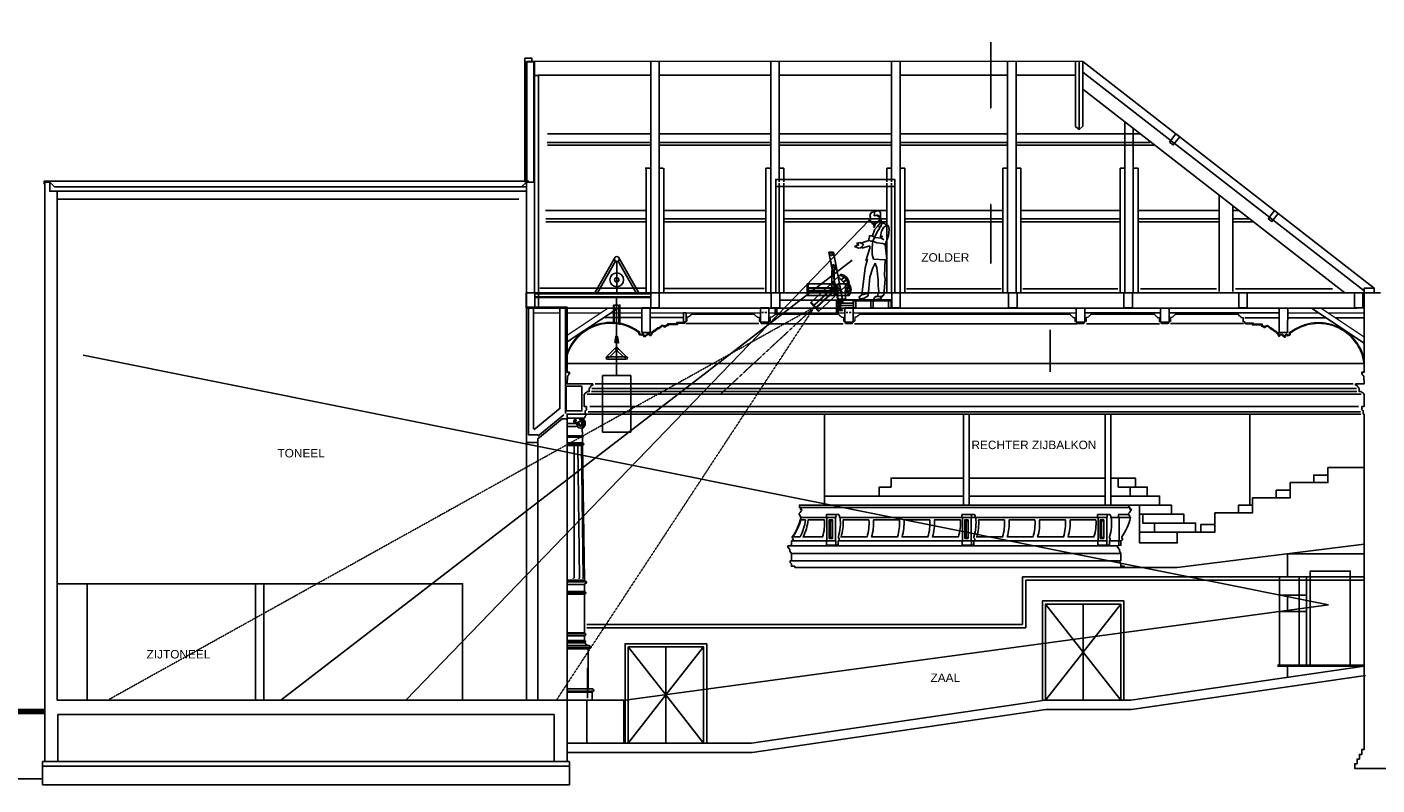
# Model space of a CAD drawing. Extents: x 0 to 286551, y -50 to 581131.
# Tile 5 of 207: x 97807 to 126488, y 501463 to 517560. Entities that reach past the tile are written whole.
import ezdxf

# ---------------------------------------------------------------- set-up
doc = ezdxf.new("R2010")
doc.units = 0
doc.header["$MEASUREMENT"] = 0
doc.linetypes.add('HIDDEN', pattern=[9.525, 6.35, -3.175])
for name, color, linetype in [('0.09', 7, 'CONTINUOUS'), ('0.13', 5, 'CONTINUOUS'), ('0.18', 1, 'CONTINUOUS'), ('0.25', 2, 'CONTINUOUS'), ('A--A21--_F123-', 9, 'CONTINUOUS'), ('A--A28--_F-2--', 7, 'CONTINUOUS'), ('A--L28--_F-2--', 7, 'CONTINUOUS'), ('A--L31--_F-2--', 7, 'CONTINUOUS'), ('A--L93--_F123-', 7, 'CONTINUOUS'), ('LAMP', 9, 'CONTINUOUS'), ('PBRI bruggen', 1, 'CONTINUOUS'), ('plafondconstructies', 5, 'CONTINUOUS'), ('proceniumtrek', 7, 'CONTINUOUS'), ('regiecabine', 5, 'CONTINUOUS'), ('spot horizontaal', 254, 'CONTINUOUS'), ('TBRUG', 7, 'CONTINUOUS'), ('X--LR---_CP', 7, 'CONTINUOUS'), ('zaalbrug bouwkundig', 2, 'CONTINUOUS'), ('ZICHTLIJN', 9, 'HIDDEN'), ('zichtlijnen', 9, 'CONTINUOUS')]:
    doc.layers.add(name, color=color, linetype=linetype)
doc.layers.add('HULPLIJNEN', color=252, linetype='CONTINUOUS', plot=False)

# ---------------------------------------------------------------- blocks, each defined once
blk = doc.blocks.new('profiel-spot ophanging')
at = {"layer": 'LAMP'}
for p, q in [((-53, 9), (12, 34)), ((-18, -85), (-53, 9)), ((-27, -14), (-70, -30)), ((-70, -30), (-54, -84)), ((-20, -454), (-20, -96)), ((35, -85), (-18, -85)), ((-15, -91), (25, -91)), ((8, -100), (-11, -100)), ((-1, -109), (-1, -91)), ((30, -454), (30, -96))]:
    blk.add_line(p, q, dxfattribs=at)
at = {"layer": 'LAMP', "color": 9}
for p, q in [((12, 34), (33, -1)), ((33, -1), (13, -23))]:
    blk.add_line(p, q, dxfattribs=at)
at = {"layer": 'LAMP'}
blk.add_circle((5, -489), 42.9, dxfattribs=at)
for centre, start, end in [((-15, -96), 90, 180), ((25, -96), 0, 90)]:
    blk.add_arc(centre, 5, start, end, dxfattribs=at)
at = {"layer": 'TBRUG', "color": 9}
blk.add_circle((8, -100), 24, dxfattribs=at)
blk = doc.blocks.new('profiel-spot spot')
at = {"layer": 'LAMP'}
for p, q in [((-361, 59), (-156, -61)), ((-170, 236), (-336, -48)), ((-325, 136), (-253, 94)), ((-319, 150), (-245, 107)), ((-294, 193), (-220, 150)), ((-284, 205), (-213, 163)), ((-234, 274), (-30, 155)), ((-30, 155), (-197, -130)), ((-5, 117), (-112, -64)), ((-89, 74), (-109, 78)), ((-46, 68), (-96, -17)), ((-46, 68), (-96, -17)), ((39, 114), (-87, -102)), ((-29, 57), (-78, -27)), ((-40, 137), (29, 97)), ((-11, 28), (466, -252)), ((-4, 41), (473, -239)), ((39, 114), (534, -175)), ((-336, -48), (-197, -130)), ((-146, -44), (-77, -84)), ((-78, -27), (-96, -17)), ((-87, -102), (407, -391)), ((-44, -28), (433, -308)), ((-37, -15), (441, -295)), ((516, -165), (390, -381)), ((525, -170), (399, -386)), ((534, -175), (407, -391))]:
    blk.add_line(p, q, dxfattribs=at)
blk.add_circle((0, 0), 42.9, dxfattribs=at)
for centre, radius, start, end in [((-157, 84), 205, 112.1195, 187.1705), ((-157, 84), 175, 104.1324, 195.1576), ((-68, -42), 70.7, 359.4526, 64.4447), ((70, 39), 73.9, 176.8703, 240.744)]:
    blk.add_arc(centre, radius, start, end, dxfattribs=at)

msp = doc.modelspace()

# ---------------------------------------------------------------- hatches: boundary and pattern name
at = {"layer": 'A--A21--_F123-', "linetype": 'Continuous'}
h = msp.add_hatch(dxfattribs=at)
h.set_pattern_fill('ALFABKST', color=256, scale=212, style=0)
h.set_pattern_definition([(45, (0, 106), (-212.00007, 212.00007), []), (45, (42.4, 106), (-212.00007, 212.00007), [])])
h.paths.add_polyline_path([(118601, 517510), (118551, 517460), (118531, 517460), (118531, 517510), (118531, 517560), (118651, 517560)])
at = {"layer": 'A--A28--_F-2--', "linetype": 'Continuous'}
msp.add_hatch(color=3, dxfattribs=at).paths.add_polyline_path([(115130, 511542), (115055, 511542), (115055, 511742), (115130, 511742), (115130, 511730), (115064, 511730), (115064, 511554), (115130, 511554)])

# ---------------------------------------------------------------- linework, layer by layer
at = {"layer": '0.09'}
for p, q in [((109620, 508732), (109609, 508732)), ((109609, 508673), (109609, 508673)), ((109609, 508673), (109619, 508673)), ((109619, 508673), (109619, 508685)), ((109619, 508685), (109628, 508685)), ((109620, 508718), (109620, 508732)), ((109628, 508718), (109620, 508718)), ((109628, 508713), (109628, 508718)), ((109628, 508685), (109628, 508693)), ((109615, 505859), (109615, 505859)), ((109615, 505859), (109621, 505849)), ((109621, 505849), (109625, 505859)), ((109650, 505809), (109650, 505809)), ((109650, 505809), (109654, 505809)), ((109650, 505572), (109650, 505722)), ((109650, 505722), (109650, 505722)), ((109650, 505722), (109654, 505722)), ((109654, 505809), (109654, 505809)), ((109654, 505809), (109654, 505809)), ((109654, 505809), (109654, 505809)), ((109654, 505722), (109654, 505722)), ((109654, 505722), (109654, 505722)), ((109654, 505722), (109654, 505722)), ((109662, 505572), (109650, 505572)), ((109650, 505513), (109650, 505513)), ((109650, 505513), (109661, 505513)), ((109650, 505513), (109650, 504692)), ((109661, 505513), (109661, 505525)), ((109661, 505525), (109670, 505525)), ((109662, 505559), (109662, 505572)), ((109670, 505559), (109662, 505559)), ((109670, 505553), (109670, 505559)), ((109670, 505525), (109670, 505534)), ((109650, 504692), (109661, 504692)), ((109662, 504633), (109650, 504633)), ((109650, 504633), (109650, 504533)), ((109650, 504533), (109662, 504533)), ((109661, 504692), (109661, 504680)), ((109661, 504680), (109670, 504680)), ((109670, 504647), (109662, 504647)), ((109662, 504647), (109662, 504633)), ((109662, 504533), (109662, 504519)), ((109670, 504680), (109670, 504671)), ((109670, 504652), (109670, 504647)), ((109662, 504483), (109654, 504483)), ((109662, 504492), (109662, 504483))]:
    msp.add_line(p, q, dxfattribs=at)
for points in [[(108381, 516901), (108531, 516901), (108531, 516832)], [(108381, 514263), (108381, 516897)], [(98169, 514223), (98169, 514283), (108465, 514283)], [(117930, 509339), (126145, 509339)], [(114848, 507091), (114876, 507056)], [(114920, 507091), (114876, 507056)], [(117729, 507091), (117757, 507056)], [(117801, 507091), (117757, 507056)], [(117950, 507143), (117875, 507143)], [(120609, 507091), (120638, 507056)], [(120682, 507091), (120638, 507056)], [(114876, 507056), (114876, 506895)], [(114876, 506734), (114876, 506895)], [(117757, 507056), (117757, 506895)], [(117757, 506734), (117757, 506895)], [(120638, 507056), (120638, 506895)], [(120638, 506734), (120638, 506895)], [(114848, 506699), (114876, 506734)], [(114920, 506699), (114876, 506734)], [(117729, 506699), (117757, 506734)], [(117801, 506699), (117757, 506734)], [(117870, 506647), (117922, 506647)], [(120609, 506699), (120638, 506734)], [(120682, 506699), (120638, 506734)], [(121002, 506647), (121049, 506647)]]:
    msp.add_lwpolyline(points, dxfattribs=at)
for points in [[(114848, 506699), (114848, 507091), (114920, 507091), (114920, 506699)], [(117729, 506699), (117729, 507091), (117801, 507091), (117801, 506699)], [(120609, 506699), (120609, 507091), (120682, 507091), (120682, 506699)]]:
    msp.add_lwpolyline(points, close=True, dxfattribs=at)
for points in [[(114989, 506553), (115041, 506553), (115041, 506647), (115061, 506671), (115061, 506688), (115044, 506714), (115044, 506731, 0.102808), (115081, 507143), (115069, 507143), (115069, 507174), (115054, 507206), (114994, 507206)], [(117870, 506553), (117922, 506553), (117922, 506647), (117942, 506671), (117942, 506688), (117925, 506714), (117925, 506731, 0.102808), (117962, 507143), (117950, 507143), (117950, 507174), (117935, 507206), (117875, 507206)], [(120750, 506553), (120802, 506553), (120802, 506647), (120822, 506671), (120822, 506688), (120806, 506714), (120806, 506731, 0.102808), (120842, 507143), (120831, 507143), (120831, 507174), (120815, 507206), (120755, 507206)]]:
    msp.add_lwpolyline(points, format="xyb", dxfattribs=at)
for centre, radius, start, end in [((109628, 508703), 9.55, 270, 90), ((109680, 505814), 26.3, 191.7323, 254.3401), ((109680, 505716), 26.3, 105.6599, 168.2677), ((109659, 505751), 40.6, 28.3105, 70.7626), ((109659, 505780), 40.6, 289.2374, 331.6895), ((109684, 505765), 12.2, 337.3969, 90.1258), ((109684, 505765), 12.2, 269.8742, 22.6031), ((109670, 505543), 9.55, 270, 90), ((109662, 504506), 13.3, 270, 90), ((109670, 504662), 9.55, 270, 90), ((109680, 504489), 26.3, 191.7323, 254.3401), ((109659, 504425), 40.6, 28.3105, 70.7626), ((109684, 504440), 12.2, 269.8742, 22.6031)]:
    msp.add_arc(centre, radius, start, end, dxfattribs=at)
at = {"layer": '0.13'}
for p, q in [((109280, 509239), (109280, 503263)), ((109475, 509141), (109280, 509141)), ((109548, 509209), (109558, 509239)), ((109479, 509073), (109280, 509073)), ((109615, 508880), (109280, 508880)), ((109606, 508852), (109280, 508852)), ((109603, 509051), (109606, 508880)), ((109606, 508852), (109606, 508852)), ((109606, 508852), (109606, 508852)), ((109606, 508852), (109606, 508852)), ((109606, 508852), (109615, 508852)), ((109609, 508732), (109606, 508852)), ((109615, 508880), (109615, 508880)), ((109615, 508880), (109615, 508880)), ((109615, 508880), (109615, 508880)), ((109615, 508880), (109615, 508880)), ((109615, 508852), (109615, 508860)), ((109280, 508732), (109609, 508732)), ((109637, 508703), (109280, 508703)), ((109609, 508673), (109280, 508673)), ((109430, 508673), (109430, 505859)), ((109546, 505859), (109513, 508673)), ((109625, 505859), (109584, 508673)), ((109609, 508673), (109650, 505809)), ((109650, 505809), (109280, 505809)), ((109684, 505778), (109280, 505778)), ((109654, 505722), (109280, 505722)), ((109420, 505849), (109410, 505859)), ((109430, 505859), (109420, 505849)), ((109529, 505859), (109538, 505849)), ((109538, 505849), (109546, 505859)), ((118955, 504873), (118955, 505883)), ((118955, 505883), (126215, 505883)), ((119025, 504803), (119025, 505813)), ((119025, 505813), (126215, 505813)), ((109280, 505572), (109650, 505572)), ((109670, 505553), (109280, 505553)), ((109650, 505513), (109280, 505513)), ((109702, 504873), (118955, 504873)), ((109702, 504803), (119025, 504803)), ((109650, 504692), (109280, 504692)), ((109280, 504671), (109670, 504671)), ((109280, 504633), (109650, 504633)), ((109280, 504533), (109650, 504533)), ((109662, 504519), (109280, 504519)), ((109654, 504483), (109280, 504483)), ((109684, 504428), (109280, 504428)), ((109280, 504383), (109757, 504383)), ((109732, 504357), (109280, 504357)), ((109684, 504428), (109749, 504428)), ((109737, 504357), (109732, 504357)), ((109732, 504357), (109732, 503503)), ((109749, 504428), (109749, 504421)), ((109749, 504421), (109757, 504421)), ((109757, 504421), (109757, 504415)), ((109757, 504383), (109757, 504377)), ((109732, 503503), (109280, 503503)), ((109837, 503458), (109280, 503458)), ((109812, 503432), (109280, 503432)), ((109732, 503503), (109829, 503503)), ((109817, 503432), (109812, 503432)), ((109812, 503432), (109812, 503263)), ((109829, 503503), (109829, 503496)), ((109829, 503496), (109837, 503496)), ((109837, 503496), (109837, 503490)), ((109837, 503458), (109837, 503452)), ((98139, 501592), (96893, 501592))]:
    msp.add_line(p, q, dxfattribs=at)
at = {"layer": '0.13', "linetype": 'Continuous', "ltscale": 0.2}
msp.add_line((109712, 503305), (109712, 503953), dxfattribs=at)
for points in [[(111060, 511928), (111060, 516833)], [(111240, 511928), (111240, 516833)], [(113607, 511928), (113607, 516833)], [(113787, 514271), (113787, 516833)], [(116175, 514271), (116175, 516833)], [(116355, 511928), (116355, 516833)], [(118639, 511928), (118639, 516833)], [(118819, 511928), (118819, 516833)], [(108665, 516540), (111060, 516540)], [(111240, 516540), (113607, 516540)], [(113787, 516540), (116175, 516540)], [(116355, 516540), (118639, 516540)], [(118819, 516540), (120086, 516540)], [(121131, 511928), (121131, 515547)], [(121311, 511928), (121311, 515407)], [(108865, 515289), (111060, 515289)], [(111240, 515289), (113607, 515289)], [(113787, 515289), (116175, 515289)], [(116355, 515289), (118639, 515289)], [(118819, 515289), (121462, 515289)], [(108856, 515105), (111060, 515105)], [(108865, 515052), (111060, 515052)], [(111240, 515105), (113607, 515105)], [(111240, 515052), (113607, 515052)], [(113787, 515105), (116175, 515105)], [(113787, 515052), (116175, 515052)], [(116355, 515105), (118639, 515105)], [(116355, 515052), (118639, 515052)], [(118819, 515105), (121671, 515105)], [(118819, 515052), (121746, 515052)], [(110940, 514561), (111040, 514561)], [(110960, 511928), (110960, 514561)], [(111220, 514561), (111320, 514561)], [(111340, 511928), (111340, 514561)], [(113507, 511928), (113507, 514561)], [(113507, 514561), (113607, 514561)], [(113787, 514561), (113887, 514561)], [(113887, 514271), (113887, 514561)], [(116075, 514561), (116175, 514561)], [(116075, 514271), (116075, 514561)], [(116355, 514561), (116455, 514561)], [(116455, 511928), (116455, 514561)], [(118539, 511928), (118539, 514561)], [(118539, 514561), (118639, 514561)], [(118819, 514561), (118919, 514561)], [(118919, 511928), (118919, 514561)], [(121031, 511928), (121031, 514561)], [(121031, 514561), (121131, 514561)], [(121311, 514561), (121411, 514561)], [(121411, 511928), (121411, 514561)], [(113716, 514172), (113716, 514322), (116242, 514322), (116242, 514171)], [(113787, 511928), (113787, 514245)], [(113887, 511928), (113887, 514245)], [(116075, 511928), (116075, 514245)], [(116175, 511928), (116175, 514245)], [(108821, 513661), (110960, 513661)], [(108829, 513485), (110960, 513485)], [(108829, 513423), (110960, 513423)], [(111340, 513661), (113507, 513661)], [(111340, 513485), (113507, 513485)], [(111340, 513423), (113507, 513423)], [(113887, 513661), (116075, 513661)], [(113887, 513485), (116075, 513485)], [(113887, 513423), (116075, 513423)], [(116455, 513661), (118539, 513661)], [(116455, 513485), (118539, 513485)], [(116455, 513423), (118539, 513423)], [(118919, 513661), (121031, 513661)], [(118919, 513485), (121031, 513485)], [(118919, 513423), (121031, 513423)], [(121411, 513661), (123134, 513661)], [(121411, 513485), (123134, 513485)], [(121411, 513423), (123134, 513423)], [(123424, 513661), (123556, 513661)], [(123424, 513485), (123782, 513485)], [(123424, 513423), (123862, 513423)], [(108699, 512010), (110960, 512010)]]:
    msp.add_lwpolyline(points, dxfattribs=at)
at = {"layer": '0.13', "color": 5, "linetype": 'Continuous', "ltscale": 0.2}
for points in [[(120086, 515450), (120086, 516829)], [(120161, 515386), (120161, 516829)], [(120236, 515451), (120236, 516829)], [(126215, 511954), (120236, 516604)], [(125805, 511913), (120236, 516243)]]:
    msp.add_lwpolyline(points, dxfattribs=at)
at = {"layer": '0.13', "color": 2, "linetype": 'Continuous', "ltscale": 0.2}
msp.add_lwpolyline([(126430, 512013), (120236, 516829)], dxfattribs=at)
for points in [[(122082, 515115), (122160, 515054), (122296, 515228), (122217, 515289)], [(124175, 513487), (124254, 513426), (124389, 513600), (124310, 513661)]]:
    msp.add_lwpolyline(points, close=True, dxfattribs=at)
at = {"layer": '0.13'}
for points in [[(123134, 513989), (123134, 511943)], [(98449, 513902), (108255, 513902)], [(123424, 513764), (123424, 511943)], [(117930, 509979), (109878, 509979)], [(117930, 509979), (125983, 509979)], [(117930, 509759), (109706, 509759)], [(117930, 509819), (109802, 509819)], [(117930, 509886), (109810, 509886)], [(117930, 509886), (126051, 509886)], [(117930, 509819), (126059, 509819)], [(117930, 509759), (126155, 509759)], [(117930, 509389), (109726, 509389)], [(117930, 509499), (109766, 509499)], [(117930, 509499), (126095, 509499)], [(117930, 509389), (126135, 509389)], [(109666, 509339), (109696, 509339), (109696, 509324), (109666, 509294), (109666, 509284), (109646, 509254), (109280, 509254)], [(109558, 509209), (109548, 509209)], [(117930, 509339), (109716, 509339)], [(114748, 507407), (114748, 509339), (126145, 509339)], [(117703, 507407), (117703, 509339)], [(117823, 507407), (117823, 509339)], [(120713, 507407), (120713, 509339)], [(120833, 507407), (120833, 509339)], [(123783, 507403), (123783, 509339)], [(108420, 508735), (108420, 503263)], [(108660, 508735), (108660, 503263)], [(117703, 507982), (116164, 507982), (116164, 507790), (115914, 507790), (115914, 507599), (114748, 507599)], [(120713, 507982), (117823, 507982)], [(120833, 507982), (120991, 507982), (120991, 507790), (121243, 507790), (121243, 507599)], [(120991, 507982), (121354, 507982), (121354, 507790), (121606, 507790), (121606, 507599)], [(125145, 507883), (125145, 508043), (125445, 508043)], [(121354, 507790), (121243, 507790)], [(124345, 507563), (124345, 507723), (124645, 507723)], [(117703, 507599), (114748, 507599)], [(120713, 507599), (117823, 507599)], [(121606, 507599), (120833, 507599)], [(121868, 507407), (121445, 507407)], [(121606, 507599), (121868, 507599), (121868, 507407), (122120, 507407), (122120, 507216)], [(123545, 507243), (123545, 507403), (123845, 507403)], [(121219, 507357), (114239, 507357)], [(114251, 507143), (114799, 507143)], [(114799, 507143), (114789, 507143), (114789, 507206), (114892, 507206)], [(114789, 507143), (114994, 507143)], [(114794, 506647), (114799, 506647), (114799, 507143)], [(114984, 507143), (114994, 507143), (114994, 507206), (114892, 507206)], [(114989, 506647), (114984, 506647), (114984, 507143)], [(114984, 507143), (114994, 507143)], [(115069, 507143), (117875, 507143)], [(117680, 507143), (117670, 507143), (117670, 507206), (117772, 507206)], [(117670, 507143), (117875, 507143)], [(117675, 506647), (117680, 506647), (117680, 507143)], [(117865, 507143), (117875, 507143), (117875, 507206), (117772, 507206)], [(117870, 506647), (117865, 506647), (117865, 507143)], [(117865, 507143), (117875, 507143)], [(117950, 507143), (120755, 507143)], [(120561, 507143), (120551, 507143), (120551, 507206), (120653, 507206)], [(120551, 507143), (120755, 507143)], [(120556, 506647), (120561, 506647), (120561, 507143)], [(120745, 507143), (120755, 507143), (120755, 507206), (120653, 507206)], [(120750, 506647), (120745, 506647), (120745, 507143)], [(120745, 507143), (120755, 507143)], [(120831, 507143), (120997, 507143)], [(121002, 506544), (121002, 506647), (121007, 506647), (121007, 507143), (120997, 507143), (120997, 507206), (121211, 507206)], [(120997, 507143), (121240, 507143)], [(121445, 507216), (121510, 507216), (121510, 507024), (121762, 507024), (121762, 506833)], [(122120, 507216), (121510, 507216)], [(122120, 507216), (122383, 507216), (122383, 507024), (122635, 507024), (122635, 506833)], [(122245, 506833), (121445, 506833)], [(121762, 507024), (122635, 507024)], [(122745, 506833), (122745, 506993), (123045, 506993)], [(113971, 506538), (120972, 506538)], [(114794, 506647), (114048, 506647)], [(114794, 506553), (114794, 506647), (114989, 506647), (114989, 506553), (114794, 506553)], [(117870, 506647), (115041, 506647)], [(117675, 506553), (117675, 506647), (117870, 506647), (117870, 506553), (117675, 506553)], [(120750, 506647), (117922, 506647)], [(120556, 506553), (120556, 506647), (120750, 506647), (120750, 506553), (120556, 506553)], [(121002, 506647), (120802, 506647)], [(121049, 506377), (114048, 506377)], [(114048, 506225), (121023, 506225)], [(107060, 503263), (107060, 505735), (98449, 505735)], [(99087, 505735), (99087, 503263)], [(102661, 505735), (102661, 503263)], [(102841, 505735), (102841, 503263)], [(119445, 505306), (120245, 504284), (119445, 503263)], [(120245, 505306), (120245, 503263)], [(121045, 505306), (120245, 504284), (121045, 503263)], [(110580, 504396), (111380, 503374), (110580, 502353)], [(111380, 504396), (111380, 502353)], [(112180, 504396), (111380, 503374), (112180, 502353)]]:
    msp.add_lwpolyline(points, dxfattribs=at)
for points in [[(114346, 507091), (114246, 507091, -0.093288), (114077, 506731), (114232, 506731, 0.086147)], [(114751, 507091), (114400, 507091, -0.103257), (114294, 506731), (114709, 506731, 0.089771)], [(115694, 507091), (115144, 507091, -0.089771), (115102, 506731), (115653, 506731, 0.089771)], [(116342, 507091), (115791, 507091, -0.089771), (115750, 506731), (116300, 506731, 0.089771)], [(116989, 507091), (116439, 507091, -0.089771), (116397, 506731), (116947, 506731, 0.089771)], [(117636, 507091), (117086, 507091, -0.089771), (117044, 506731), (117595, 506731, 0.089771)], [(118575, 507091), (118025, 507091, -0.089771), (117983, 506731), (118533, 506731, 0.089771)], [(119222, 507091), (118672, 507091, -0.089771), (118631, 506731), (119181, 506731, 0.089771)], [(119869, 507091), (119319, 507091, -0.089771), (119278, 506731), (119828, 506731, 0.089771)], [(120517, 507091), (119967, 507091, -0.089771), (119925, 506731), (120475, 506731, 0.089771)]]:
    msp.add_lwpolyline(points, format="xyb", close=True, dxfattribs=at)
for points in [[(121112, 505373), (119378, 505373), (119378, 503263), (121112, 503263)], [(121045, 505306), (119445, 505306), (119445, 503263), (121045, 503263)], [(112247, 504463), (110513, 504463), (110513, 502353), (112247, 502353)], [(112180, 504396), (110580, 504396), (110580, 502353), (112180, 502353)]]:
    msp.add_lwpolyline(points, close=True, dxfattribs=at)
for centre, radius, start, end in [((109555, 509118), 64.6, 90, 180), ((109559, 509110), 69.7, 173.371, 268.7642), ((109559, 509116), 35.2, 136.8304, 268.2786), ((109561, 509137), 31.3, 135.7539, 5.4236), ((109553, 509143), 40, 348.9317, 87.6799), ((109558, 509140), 99.2, 270, 90), ((109563, 509145), 64.4, 265.6747, 94.3507), ((109548, 509140), 119, 297.8629, 63.8073), ((109615, 508870), 9.55, 270, 90), ((109766, 504349), 30.5, 108.505, 163.2077), ((109757, 504399), 15.9, 270, 90), ((109847, 503424), 30.5, 108.505, 163.2077), ((109837, 503474), 15.9, 270, 90)]:
    msp.add_arc(centre, radius, start, end, dxfattribs=at)
msp.add_spline([(109504, 509170), (109477, 509155), (109451, 509153), (109431, 509162), (109424, 509178), (109431, 509208), (109450, 509224), (109470, 509224), (109477, 509205), (109470, 509190), (109454, 509185), (109443, 509193), (109443, 509204), (109447, 509208), (109462, 509208), (109459, 509201), (109454, 509197)], degree=3, dxfattribs=at)
at = {"layer": '0.18'}
msp.add_lwpolyline([(121219, 507407), (114218, 507407), (114218, 507407), (114218, 507407), (114218, 507407), (114218, 507407), (114218, 507407), (114218, 507407), (114218, 507407), (114218, 507407), (114218, 507357), (114239, 507357), (114239, 507320), (114268, 507320, -0.153997), (114210, 507226), (114210, 507206), (114239, 507174), (114239, 507143), (114251, 507143, -0.09411), (114065, 506731), (114065, 506714), (114082, 506688), (114082, 506671), (114048, 506647), (114048, 506553), (113971, 506538), (113971, 506512), (114015, 506461), (114015, 506427), (114048, 506377), (114048, 506225), (114022, 506225), (114022, 506191), (114048, 506157), (114048, 506108), (114118, 506108), (114118, 506083), (121119, 506083)], format="xyb", dxfattribs=at)
msp.add_lwpolyline([(109702, 503263), (110490, 503263), (110490, 502353)], dxfattribs=at)
at = {"layer": '0.25'}
for p, q in [((98289, 514263), (98189, 514263)), ((98189, 514263), (98189, 501963)), ((98389, 514163), (98289, 514263)), ((108416, 514263), (108316, 514163)), ((103402, 514163), (98389, 514163)), ((98449, 503263), (98449, 514073)), ((98449, 514073), (108420, 514073)), ((108415, 514163), (103402, 514163)), ((108410, 511613), (108665, 511613)), ((109280, 503263), (98449, 503263)), ((109280, 501963), (109280, 503263)), ((98464, 502963), (98464, 501963)), ((109005, 501963), (109005, 502963)), ((98139, 501963), (109330, 501963)), ((98139, 501963), (98139, 501463)), ((109330, 501463), (109330, 501963)), ((98139, 501863), (109330, 501863)), ((98139, 501463), (109330, 501463))]:
    msp.add_line(p, q, dxfattribs=at)
at = {"layer": '0.25', "linetype": 'Continuous', "ltscale": 0.2}
for points in [[(108471, 516833), (120236, 516829)], [(108418, 511915), (108418, 516823), (108587, 516823), (108587, 511911)], [(108420, 508735), (108420, 514125)], [(116079, 514171), (113786, 514171), (113786, 511914), (113716, 511914), (113716, 514172), (113786, 514172)], [(116079, 514171), (116172, 514171), (116172, 511914), (116242, 511914), (116242, 514171), (116172, 514171)]]:
    msp.add_lwpolyline(points, dxfattribs=at)
at = {"layer": '0.25'}
for points in [[(108577, 516828), (108577, 514263), (108427, 514263), (108427, 516828)], [(126215, 511913), (126430, 511913), (126430, 512013), (126215, 512013)]]:
    msp.add_lwpolyline(points, close=True, dxfattribs=at)
for points in [[(98449, 514073), (98289, 514073), (98289, 514263)], [(126215, 503986), (121259, 503263), (119435, 503263), (113196, 502353), (109280, 502353), (109280, 502353), (109280, 502353)], [(126244, 503788), (121273, 503063), (119449, 503063), (113210, 502153), (109280, 502153), (109280, 502153), (109280, 502153)], [(109280, 503263), (109702, 503263), (109702, 502353)], [(98189, 503063), (93795, 503063)], [(109005, 502963), (98464, 502963)]]:
    msp.add_lwpolyline(points, dxfattribs=at)
at = {"layer": '0.25', "linetype": 'Continuous', "ltscale": 0.2}
for points in [[(108414, 511913), (108594, 511913), (108594, 511593), (108414, 511593)], [(111060, 511913), (111240, 511913), (111240, 511593), (111060, 511593)], [(113620, 511913), (113800, 511913), (113800, 511593), (113620, 511593)], [(116180, 511913), (116360, 511913), (116360, 511593), (116180, 511593)], [(118660, 511913), (118840, 511913), (118840, 511593), (118660, 511593)], [(121110, 511913), (121290, 511913), (121290, 511593), (121110, 511593)], [(123550, 511913), (123730, 511913), (123730, 511593), (123550, 511593)], [(126010, 511913), (126190, 511913), (126190, 511593), (126010, 511593)]]:
    msp.add_lwpolyline(points, close=True, dxfattribs=at)
at = {"layer": '0.25'}
for points in [[(126790, 501813), (126015, 501813), (126015, 501913), (126065, 501913), (126065, 502013), (126115, 502013), (126115, 502113), (126165, 502113), (126165, 502213), (126215, 502213), (126215, 509339), (126215, 509339), (126195, 509339), (126195, 509409), (126185, 509409, 0.323449), (126175, 509425, -0.68933), (126175, 509453), (126175, 509454), (126165, 509454), (126165, 509499), (126215, 509499), (126215, 509759), (126205, 509759), (126205, 509769, 0.414214), (126180, 509794, -0.414214), (126155, 509819), (126109, 509819), (126109, 509886), (126101, 509886), (126101, 509901, -0.414214), (126075, 509927, 0.414214), (126048, 509954), (126033, 509954), (126033, 509979), (126215, 509979), (126215, 510069), (126205, 510069), (126205, 510149), (126195, 510149, 0.323449), (126185, 510165, -0.68933), (126185, 510193), (126185, 510194), (126165, 510194), (126165, 510229), (126215, 510229), (126215, 511913), (126563, 511913)], [(126215, 508203), (125445, 508203), (125445, 507883), (124645, 507883), (124645, 507563), (123845, 507563), (123845, 507243), (123045, 507243), (123045, 506833), (122245, 506833), (122245, 506603), (121445, 506603), (121445, 507407), (121445, 507407), (121445, 507407), (121445, 507407), (121445, 507407), (121445, 507407), (121445, 507407), (121445, 507407), (121219, 507407), (121219, 507357), (121240, 507357), (121240, 507320), (121269, 507320, -0.153997), (121211, 507226), (121211, 507206), (121240, 507174), (121240, 507143), (121252, 507143, -0.09411), (121066, 506731), (121066, 506714), (121083, 506688), (121083, 506671), (121049, 506647), (121049, 506553), (120972, 506538), (120972, 506512), (121015, 506461), (121015, 506427), (121049, 506377), (121049, 506225), (121023, 506225), (121023, 506191), (121049, 506157), (121049, 506108), (121119, 506108), (121119, 506083), (122245, 506083), (126215, 506578)]]:
    msp.add_lwpolyline(points, format="xyb", dxfattribs=at)
msp.add_lwpolyline([(109280, 510069), (109290, 510069), (109290, 510149), (109300, 510149, -0.323449), (109311, 510165, 0.68933), (109310, 510193), (109310, 510194), (109330, 510194), (109330, 510229), (109280, 510229), (109280, 511613), (108420, 511613), (108420, 511613), (108420, 508735), (108660, 508735), (108660, 508815), (109180, 509239), (109280, 509239), (109280, 509339), (109280, 509339), (109666, 509339), (109666, 509409), (109676, 509409, -0.323449), (109686, 509425, 0.68933), (109686, 509453), (109686, 509454), (109696, 509454), (109696, 509499), (109646, 509499), (109646, 509759), (109656, 509759), (109656, 509769, -0.414214), (109681, 509794, 0.414214), (109706, 509819), (109752, 509819), (109752, 509886), (109760, 509886), (109760, 509901, 0.414214), (109786, 509927, -0.414214), (109813, 509954), (109828, 509954), (109828, 509979), (109280, 509979)], format="xyb", close=True, dxfattribs=at)
at = {"layer": '0.25', "const_width": 100}
msp.add_lwpolyline([(98189, 503013), (93795, 503013)], dxfattribs=at)
at = {"layer": 'A--L28--_F-2--', "color": 3, "linetype": 'Continuous'}
for p, q in [((115055, 511542), (115055, 511742)), ((115055, 511742), (115130, 511742)), ((115130, 511730), (115064, 511730)), ((115064, 511730), (115064, 511554)), ((115130, 511742), (115130, 511730)), ((115130, 511542), (115055, 511542)), ((115064, 511554), (115130, 511554)), ((115130, 511554), (115130, 511542))]:
    msp.add_line(p, q, dxfattribs=at)
at = {"layer": 'A--L31--_F-2--', "color": 1, "linetype": 'Continuous', "ltscale": 0.2}
for points in [[(118287, 515844), (118287, 517238)], [(118268, 515844), (118287, 515844)], [(118287, 513788), (118268, 513788)], [(118287, 512538), (118287, 513788)], [(119546, 510240), (119546, 511126)]]:
    msp.add_lwpolyline(points, dxfattribs=at)
at = {"layer": 'A--L93--_F123-', "color": 9, "linetype": 'Continuous'}
msp.add_line((115710, 513472), (115710, 513455), dxfattribs=at)
at = {"layer": 'HULPLIJNEN', "color": 5, "linetype": 'Continuous', "ltscale": 0.2}
for points in [[(124584, 505883), (124584, 506374), (126212, 506374)], [(125921, 504007), (125921, 506007), (125071, 506007), (125071, 504013)]]:
    msp.add_lwpolyline(points, dxfattribs=at)
at = {"layer": 'HULPLIJNEN', "color": 2, "linetype": 'Continuous', "ltscale": 0.2}
msp.add_lwpolyline([(124415, 505883), (124988, 505883)], dxfattribs=at)
at = {"layer": 'PBRI bruggen', "color": 2}
for centre in [(114901, 512728), (114950, 512466)]:
    msp.add_circle(centre, 24, dxfattribs=at)
at = {"layer": 'plafondconstructies', "linetype": 'Continuous', "ltscale": 0.2}
for points in [[(108675, 511611), (108675, 516533), (108588, 516533)], [(108419, 511592), (126066, 511592)], [(108459, 511587), (108459, 508900), (108670, 508900)], [(108569, 511587), (108569, 509019)], [(109280, 511592), (109130, 511592), (109130, 509461)], [(109248, 511587), (109248, 509349)], [(110157, 511592), (110364, 511592), (109280, 510871)], [(110066, 511389), (110868, 511389)], [(110871, 511073), (111047, 511073), (111047, 511595), (110866, 511595), (110871, 511073)], [(111047, 511389), (111749, 511389)], [(111754, 511282), (111754, 511489), (111812, 511489), (111812, 511331)], [(113569, 511294), (113388, 511294), (113388, 511594), (113569, 511594), (113569, 511297)], [(115361, 511294), (115180, 511294), (115180, 511594), (115361, 511594), (115361, 511297)], [(120098, 511290), (120279, 511290), (120279, 511590), (120098, 511590), (120098, 511293)], [(121890, 511290), (122071, 511290), (122071, 511590), (121890, 511590), (121890, 511293)], [(124412, 511385), (123677, 511385)], [(124588, 511069), (124412, 511069), (124412, 511591), (124593, 511591), (124588, 511069)], [(125393, 511385), (124591, 511385)], [(125301, 511588), (125095, 511588), (126215, 510843)], [(125616, 511386), (126204, 511386)], [(111804, 511265), (113357, 511265)], [(113593, 511259), (115146, 511259)], [(121866, 511255), (120313, 511255)], [(123655, 511261), (122102, 511261)], [(109280, 510416), (126215, 510416)], [(108579, 509011), (109132, 509462)], [(108662, 508874), (109215, 509325)]]:
    msp.add_lwpolyline(points, dxfattribs=at)
at = {"layer": 'plafondconstructies', "color": 5, "linetype": 'Continuous', "ltscale": 0.2, "elevation": 1500}
msp.add_lwpolyline([(120086, 515450), (120161, 515386), (120236, 515451)], dxfattribs=at)
at = {"layer": 'plafondconstructies', "color": 2, "linetype": 'Continuous', "ltscale": 0.2}
for points in [[(110334, 512000), (110334, 512026)], [(115365, 511762), (115365, 511738)], [(111916, 511463), (113261, 511463)], [(115480, 511464), (119970, 511464)], [(121766, 511460), (120405, 511460)], [(123543, 511459), (122198, 511459)], [(115387, 511259), (120111, 511259)]]:
    msp.add_lwpolyline(points, dxfattribs=at)
at = {"layer": 'plafondconstructies', "color": 5, "linetype": 'Continuous', "ltscale": 0.2}
for points in [[(111360, 512008), (113471, 512008)], [(116493, 512002), (118503, 512002)], [(118964, 512002), (120985, 512002)], [(121460, 512002), (123080, 512002)], [(123482, 512002), (125539, 512002)], [(115089, 511694), (115365, 511694), (115365, 511644), (115092, 511644)], [(110292, 511656), (110364, 511656)], [(113418, 511494), (113451, 511494)], [(113484, 511494), (113524, 511494)], [(115210, 511494), (115243, 511494)], [(115276, 511494), (115316, 511494)]]:
    msp.add_lwpolyline(points, dxfattribs=at)
at = {"layer": 'plafondconstructies'}
for points in [[(108594, 511913), (126215, 511913)], [(108594, 511893), (111060, 511893)], [(108594, 511833), (111060, 511833)], [(108594, 511813), (111060, 511813)]]:
    msp.add_lwpolyline(points, dxfattribs=at)
at = {"layer": 'plafondconstructies', "color": 5, "linetype": 'Continuous', "lineweight": 13}
for points in [[(108569, 511493), (109130, 511493)], [(109295, 511493), (110008, 511493)], [(110215, 511493), (110867, 511493)], [(111047, 511493), (113388, 511493)], [(113569, 511493), (115180, 511493)], [(115361, 511493), (120098, 511493)], [(120279, 511493), (121890, 511493)], [(121890, 511489), (120279, 511489)], [(122071, 511493), (124412, 511493)], [(124412, 511489), (122071, 511489)], [(124592, 511493), (125239, 511493)], [(125445, 511493), (126215, 511493)]]:
    msp.add_lwpolyline(points, dxfattribs=at)
at = {"layer": 'plafondconstructies', "color": 5, "linetype": 'Continuous', "lineweight": 13, "ltscale": 0.2}
for points in [[(110157, 511592), (110157, 511592), (109242, 510983)], [(111204, 511391), (111754, 511391)], [(111919, 511463), (111911, 511436), (111901, 511436), (111879, 511414), (111872, 511415), (111872, 511409), (111862, 511404), (111862, 511396), (111823, 511396), (111823, 511311), (111813, 511311)], [(123547, 511459), (123555, 511432), (123565, 511432), (123587, 511411), (123594, 511411), (123594, 511405), (123604, 511400), (123604, 511392), (123643, 511392), (123643, 511307), (123653, 511307)], [(125301, 511588), (125301, 511588), (126216, 510979)], [(111768, 511283), (111604, 511283), (111604, 511258), (111412, 511258), (111412, 511232), (111401, 511232), (111359, 511200), (111358, 511200), (111358, 511200), (111356, 511202), (111356, 511215), (111294, 511229), (111228, 511173), (111212, 511173), (111137, 511114), (111118, 511114), (111093, 511083), (111082, 511083), (111053, 511022), (111032, 511047), (111009, 511043), (110980, 511039), (110931, 510997), (110898, 511049), (110865, 511027), (110838, 511035), (110827, 511050), (110827, 511088)], [(111768, 511263), (111768, 511273), (111778, 511273), (111778, 511276)], [(111785, 511276), (111774, 511276), (111774, 511262)], [(111774, 511263), (111774, 511273), (111784, 511273), (111784, 511276)], [(111803, 511301), (111803, 511311), (111816, 511311)], [(111813, 511311), (111810, 511301)], [(113369, 511311), (113372, 511301)], [(113407, 511263), (113407, 511273), (113397, 511273), (113397, 511276)], [(113589, 511311), (113584, 511302)], [(115161, 511311), (115164, 511301)], [(115381, 511311), (115376, 511302)], [(120078, 511307), (120083, 511298)], [(121870, 511307), (121875, 511298)], [(121907, 511259), (121907, 511269), (121897, 511269), (121897, 511272)], [(122090, 511307), (122086, 511297)], [(123656, 511297), (123656, 511307), (123643, 511307)], [(123646, 511307), (123649, 511297)], [(123674, 511272), (123685, 511272), (123685, 511258)], [(123685, 511259), (123685, 511269), (123675, 511269), (123675, 511272)], [(123691, 511259), (123691, 511269), (123681, 511269), (123681, 511272)], [(123691, 511279), (123855, 511279), (123855, 511254), (124047, 511254), (124047, 511228), (124058, 511228), (124100, 511197), (124100, 511196), (124101, 511197), (124102, 511198), (124102, 511211), (124165, 511225), (124231, 511169), (124247, 511169), (124322, 511110), (124340, 511110), (124365, 511079), (124376, 511079), (124406, 511018), (124427, 511043), (124450, 511039), (124479, 511035), (124528, 510994), (124561, 511045), (124594, 511023), (124621, 511032), (124632, 511046), (124632, 511084)]]:
    msp.add_lwpolyline(points, dxfattribs=at)
at = {"layer": 'plafondconstructies', "color": 2, "linetype": 'Continuous', "lineweight": 13, "ltscale": 0.2}
for points in [[(111912, 511463), (111904, 511436), (111894, 511436), (111872, 511414), (111865, 511415), (111865, 511409), (111855, 511404), (111855, 511396), (111816, 511396), (111816, 511311), (111806, 511311)], [(113263, 511463), (113271, 511436), (113281, 511436), (113303, 511414), (113310, 511415), (113310, 511409), (113320, 511404), (113320, 511396), (113359, 511396), (113359, 511311), (113369, 511311)], [(113695, 511463), (113687, 511436), (113677, 511436), (113655, 511414), (113648, 511415), (113648, 511409), (113638, 511404), (113638, 511396), (113599, 511396), (113599, 511311), (113589, 511311)], [(115055, 511463), (115063, 511436), (115073, 511436), (115095, 511414), (115102, 511415), (115102, 511409), (115112, 511404), (115112, 511396), (115151, 511396), (115151, 511311), (115161, 511311)], [(115487, 511463), (115479, 511436), (115469, 511436), (115447, 511414), (115440, 511415), (115440, 511409), (115430, 511404), (115430, 511396), (115391, 511396), (115391, 511311), (115381, 511311)], [(119972, 511459), (119980, 511432), (119990, 511432), (120012, 511411), (120019, 511411), (120019, 511405), (120029, 511400), (120029, 511392), (120068, 511392), (120068, 511307), (120078, 511307)], [(120404, 511459), (120396, 511432), (120386, 511432), (120364, 511411), (120357, 511411), (120357, 511405), (120347, 511400), (120347, 511392), (120308, 511392), (120308, 511307), (120298, 511307)], [(121764, 511459), (121772, 511432), (121782, 511432), (121804, 511411), (121811, 511411), (121811, 511405), (121821, 511400), (121821, 511392), (121860, 511392), (121860, 511307), (121870, 511307)], [(122196, 511459), (122188, 511432), (122178, 511432), (122156, 511411), (122149, 511411), (122149, 511405), (122139, 511400), (122139, 511392), (122100, 511392), (122100, 511307), (122090, 511307)], [(123540, 511459), (123548, 511432), (123558, 511432), (123580, 511411), (123587, 511411), (123587, 511405), (123597, 511400), (123597, 511392), (123636, 511392), (123636, 511307), (123646, 511307)], [(111768, 511263), (111624, 511263), (111624, 511238), (111432, 511238), (111432, 511212), (111408, 511212), (111368, 511182), (111361, 511180), (111355, 511180), (111347, 511183), (111342, 511188), (111336, 511194), (111336, 511199), (111299, 511207), (111235, 511153), (111219, 511153), (111144, 511094), (111128, 511094), (111103, 511063), (111095, 511063), (111062, 510995), (111046, 510998), (111024, 511025), (111012, 511023), (110988, 511020), (110939, 510978), (110921, 510976), (110892, 511021), (110868, 511005), (110826, 511018), (110807, 511043), (110807, 511063)], [(113407, 511263), (113551, 511263)], [(113552, 511263), (113552, 511273), (113562, 511273), (113562, 511276)], [(115199, 511263), (115199, 511273), (115189, 511273), (115189, 511276)], [(115199, 511263), (115343, 511263)], [(115344, 511263), (115344, 511273), (115354, 511273), (115354, 511276)], [(120115, 511259), (120115, 511269), (120105, 511269), (120105, 511272)], [(120260, 511259), (120116, 511259)], [(120260, 511259), (120260, 511269), (120270, 511269), (120270, 511272)], [(120298, 511307), (120294, 511297)], [(122052, 511259), (121908, 511259)], [(122052, 511259), (122052, 511269), (122062, 511269), (122062, 511272)], [(123691, 511259), (123835, 511259), (123835, 511234), (124027, 511234), (124027, 511208), (124051, 511208), (124091, 511178), (124098, 511176), (124104, 511176), (124112, 511179), (124117, 511184), (124122, 511190), (124122, 511195), (124160, 511203), (124224, 511149), (124240, 511149), (124315, 511090), (124331, 511090), (124356, 511059), (124364, 511059), (124397, 510991), (124413, 510995), (124435, 511021), (124447, 511019), (124471, 511016), (124520, 510974), (124538, 510972), (124567, 511017), (124591, 511001), (124633, 511014), (124652, 511039), (124652, 511059)]]:
    msp.add_lwpolyline(points, dxfattribs=at)
at = {"layer": 'plafondconstructies', "color": 1, "linetype": 'Continuous', "ltscale": 0.2}
for points in [[(113693, 511464), (115054, 511464)], [(110294, 510861), (110314, 510988), (110352, 510988), (110374, 510850), (110294, 510861)]]:
    msp.add_lwpolyline(points, dxfattribs=at)
at = {"layer": 'plafondconstructies', "linetype": 'Continuous', "ltscale": 0.2}
msp.add_lwpolyline([(109260, 509931), (109596, 509931), (109596, 509406), (109260, 509406)], close=True, dxfattribs=at)
at = {"layer": 'plafondconstructies', "color": 5, "linetype": 'Continuous', "lineweight": 13, "ltscale": 0.2}
for centre, radius, start, end in [((110211, 510288), 997, 52.3664, 166.5374), ((111792, 511287), 17.5, 52.9241, 217.0759), ((111799, 511287), 17.5, 52.9241, 217.0759), ((113575, 511287), 17.5, 52.9241, 217.0759), ((121884, 511283), 17.5, 322.9241, 127.0759), ((122076, 511283), 17.5, 52.9241, 217.0759), ((123660, 511283), 17.5, 322.9241, 127.0759), ((123667, 511283), 17.5, 322.9241, 127.0759), ((125247, 510284), 997, 13.4626, 127.6336)]:
    msp.add_arc(centre, radius, start, end, dxfattribs=at)
at = {"layer": 'plafondconstructies', "color": 2, "linetype": 'Continuous', "lineweight": 13, "ltscale": 0.2}
for centre, radius, start, end in [((110211, 510288), 977, 52.3664, 172.2085), ((113383, 511287), 17.5, 322.9241, 127.0759), ((115175, 511287), 17.5, 322.9241, 127.0759), ((115367, 511287), 17.5, 52.9241, 217.0759), ((120092, 511283), 17.5, 322.9241, 127.0759), ((120284, 511283), 17.5, 52.9241, 217.0759), ((125247, 510284), 977, 7.7915, 127.6336)]:
    msp.add_arc(centre, radius, start, end, dxfattribs=at)
at = {"layer": 'proceniumtrek', "color": 1, "linetype": 'Continuous', "ltscale": 0.2}
for p, q in [((110034, 510158), (110634, 510158)), ((110034, 508958), (110034, 510158)), ((110634, 510158), (110634, 508958)), ((110634, 508958), (110034, 508958))]:
    msp.add_line(p, q, dxfattribs=at)
for points in [[(109869, 511914), (110302, 512672)], [(109927, 511914), (110311, 512587)], [(110337, 511916), (110337, 512580)], [(110363, 512587), (110746, 511914)], [(110372, 512672), (110803, 511914)], [(110334, 510158), (110334, 511825)], [(110114, 510545), (110319, 510750)], [(110138, 510555), (110535, 510555)], [(110190, 510555), (110346, 510710)], [(110320, 510712), (110477, 510555)], [(110350, 510747), (110544, 510552)], [(110139, 510507), (110524, 510507)]]:
    msp.add_lwpolyline(points, dxfattribs=at)
for points in [[(110264, 511656), (110283, 511656), (110283, 511264), (110264, 511264)], [(110383, 511656), (110403, 511656), (110403, 511247), (110383, 511247)]]:
    msp.add_lwpolyline(points, close=True, dxfattribs=at)
for centre, radius in [((110337, 512633), 52.8), ((110336, 512191), 147), ((110336, 512191), 46.6), ((110134, 510530), 24), ((110334, 510730), 24), ((110538, 510530), 24)]:
    msp.add_circle(centre, radius, dxfattribs=at)
at = {"layer": 'regiecabine', "color": 2, "linetype": 'Continuous', "ltscale": 0.2}
for points in [[(124415, 503987), (124415, 505883)], [(124415, 503987), (124988, 503987), (124988, 505883), (124415, 505883), (124415, 505495), (124991, 505495)], [(124832, 503987), (124832, 505883)], [(124988, 503987), (124988, 505631), (124988, 505883)], [(124584, 505462), (124584, 505169)], [(124415, 505146), (124988, 505146)]]:
    msp.add_lwpolyline(points, dxfattribs=at)
at = {"layer": 'regiecabine', "color": 5, "linetype": 'Continuous', "ltscale": 0.2}
for points in [[(126211, 504007), (124377, 504007)], [(126211, 503987), (124377, 503987)], [(124584, 503987), (124584, 503748)]]:
    msp.add_lwpolyline(points, dxfattribs=at)
at = {"layer": 'spot horizontaal'}
for points in [[(114907, 511933), (114929, 512008), (114966, 511995), (114941, 511923), (114907, 511933)], [(114918, 511971), (114954, 511959)], [(114948, 512002), (114924, 511928)]]:
    msp.add_lwpolyline(points, dxfattribs=at)
at = {"layer": 'X--LR---_CP'}
msp.add_point((115793, 511768), dxfattribs=at)
msp.add_point((115793, 511768), dxfattribs=at)
msp.add_point((115793, 511768), dxfattribs=at)
at = {"layer": 'zaalbrug bouwkundig', "color": 9, "linetype": 'Continuous'}
for p, q in [((115743, 513621), (115710, 513554)), ((115710, 513554), (115727, 513521)), ((115727, 513521), (115710, 513472)), ((115710, 513455), (115727, 513455)), ((115727, 513455), (115727, 513422)), ((115727, 513422), (115760, 513389)), ((115810, 513637), (115743, 513621)), ((115810, 513406, 3000), (115793, 513372, 3000)), ((115802, 513548, 3000), (115810, 513604, 3000)), ((115843, 513554, 3000), (115802, 513548, 3000)), ((115859, 513654), (115810, 513637)), ((115810, 513604, 3000), (115810, 513637, 3000)), ((115859, 513406, 3000), (115810, 513406, 3000)), ((115826, 513372, 3000), (115942, 513472, 3000)), ((115876, 513571, 3000), (115843, 513554, 3000)), ((115909, 513654), (115859, 513654)), ((115876, 513538, 3000), (115876, 513571, 3000)), ((115909, 513554, 3000), (115876, 513538, 3000)), ((115958, 513439, 3000), (115876, 513323, 3000)), ((115942, 513621), (115909, 513654)), ((115909, 513521, 3000), (115909, 513554, 3000)), ((115942, 513488, 3000), (115909, 513521, 3000)), ((115942, 513472), (115942, 513621)), ((115975, 513406), (115942, 513472)), ((115942, 513306, 3000), (115975, 513406, 3000)), ((116107, 513339), (115975, 513406)), ((115710, 513124, 3000), (115694, 513108, 3000)), ((115694, 513108), (115710, 513091)), ((115760, 513124, 3000), (115710, 513124, 3000)), ((115760, 513389), (115793, 513372)), ((115810, 513091, 3000), (115760, 513124, 3000)), ((115793, 513372), (115810, 513306)), ((115808, 513301), (115793, 513323)), ((115810, 513306), (115808, 513301)), ((115810, 513306, 3000), (115826, 513372, 3000)), ((115876, 513323, 3000), (115826, 513273, 3000)), ((115876, 513224, 3000), (115925, 513290, 3000)), ((115925, 513290, 3000), (115909, 513323, 3000)), ((115909, 513323, 3000), (115942, 513306, 3000)), ((115942, 513108, 3000), (115958, 513224, 3000)), ((115958, 513075, 3000), (115942, 513108, 3000)), ((115991, 513108, 3000), (115942, 513108, 3000)), ((115958, 513224, 3000), (116008, 513306, 3000)), ((116008, 513306, 3000), (116058, 513339, 3000)), ((116041, 512942), (116107, 513124)), ((116124, 513257), (116107, 513339)), ((116107, 513124), (116124, 513257)), ((115477, 512936), (115390, 512898)), ((115390, 512898), (115477, 512861)), ((115502, 512986), (115427, 512961)), ((115427, 512961), (115477, 512936)), ((115477, 512861), (115515, 512873)), ((115558, 512956), (115502, 512986)), ((115515, 512873), (115545, 512888)), ((115540, 512886, 3000), (115545, 512893, 3000)), ((115694, 513025), (115545, 512976)), ((115545, 512976), (115558, 512956)), ((115578, 512926, 3000), (115545, 512976, 3000)), ((115545, 512893, 3000), (115578, 512926, 3000)), ((115545, 512860), (115716, 512911)), ((115545, 512893, 3000), (115545, 512893, 3000)), ((115545, 512888), (115545, 512860)), ((115710, 512860), (115628, 512595)), ((115710, 513091), (115694, 513075)), ((115694, 513075), (115694, 513025)), ((115710, 513025, 3000), (115694, 513025, 3000)), ((115727, 513009, 3000), (115710, 513025, 3000)), ((115716, 512911), (115710, 512860)), ((115776, 513009, 3000), (115727, 513009, 3000)), ((115760, 512876, 3000), (115776, 513009, 3000)), ((115760, 512727, 3000), (115760, 512876, 3000)), ((115776, 513009, 3000), (115810, 513091, 3000)), ((115776, 513009, 3000), (115859, 512976, 3000)), ((115810, 513091, 3000), (115958, 513075, 3000)), ((115859, 512976, 3000), (115991, 512959, 3000)), ((115958, 513075, 3000), (116008, 513042, 3000)), ((115991, 512959, 3000), (116041, 512942, 3000)), ((116074, 512628), (116041, 512942)), ((115661, 512628), (115611, 512446)), ((115628, 512595), (115661, 512628)), ((115793, 512628, 3000), (115760, 512727, 3000)), ((115777, 512448), (115826, 512545)), ((116041, 512612, 3000), (115793, 512628, 3000)), ((115826, 512545), (115859, 512446)), ((116025, 512281), (116041, 512612)), ((116041, 512612), (116074, 512628)), ((115611, 512446), (115543, 511870)), ((115676, 511853), (115715, 512248)), ((115715, 512248), (115777, 512448)), ((115859, 512446), (115890, 512186)), ((116041, 512215), (116025, 512281)), ((115890, 512186), (115890, 512061)), ((115890, 512061), (115902, 511948)), ((116008, 511867), (116041, 512215)), ((115543, 511870), (115477, 511820)), ((115477, 511820), (115510, 511787)), ((115676, 511903, 3000), (115543, 511870, 3000)), ((115593, 511804), (115676, 511853)), ((115810, 511818), (115793, 511768)), ((115843, 511834), (115810, 511818)), ((115874, 511834), (115843, 511834)), ((115902, 511948), (115874, 511834)), ((115942, 511834, 3000), (115874, 511834, 3000)), ((115942, 511784), (115991, 511859)), ((115991, 511851, 3000), (115942, 511834, 3000)), ((115991, 511859), (116008, 511867)), ((116008, 511867, 3000), (115991, 511851, 3000))]:
    msp.add_line(p, q, dxfattribs=at)
at = {"layer": 'zaalbrug bouwkundig', "color": 1, "linetype": 'Continuous'}
for p, q in [((115510, 511787), (115593, 511804)), ((115793, 511768), (115942, 511784))]:
    msp.add_line(p, q, dxfattribs=at)
at = {"layer": 'zaalbrug bouwkundig', "color": 9, "linetype": 'Continuous', "ltscale": 0.2}
for points in [[(115821, 513270), (115770, 513128)], [(115873, 513223), (115819, 513107)]]:
    msp.add_lwpolyline(points, dxfattribs=at)
at = {"layer": 'zaalbrug bouwkundig', "color": 1, "linetype": 'Continuous', "ltscale": 0.2}
for points in [[(115137, 511744), (114940, 512777), (114841, 512777)], [(115039, 511744), (114841, 512777)], [(114867, 512649), (115047, 511694), (115079, 511694)], [(115141, 511726), (114964, 512665)], [(114994, 511762), (113810, 511762)], [(115016, 511865), (115011, 511864), (115031, 511762), (115037, 511763), (115017, 511864)], [(115085, 511694), (115147, 511694), (115142, 511721)]]:
    msp.add_lwpolyline(points, dxfattribs=at)
at = {"layer": 'zaalbrug bouwkundig', "color": 2, "linetype": 'Continuous', "ltscale": 0.2}
for points in [[(115038, 511763), (115038, 511464), (115028, 511464), (115004, 511488), (115004, 511762)], [(115039, 511763), (115089, 511763), (115089, 511744), (115039, 511744)], [(115039, 511744), (115089, 511744), (115089, 511594), (115039, 511594)], [(115365, 511744), (115415, 511744), (115415, 511594), (115365, 511594)], [(115734, 511745), (115784, 511745), (115784, 511595), (115734, 511595)], [(116113, 511744), (116163, 511744), (116163, 511594), (116113, 511594)], [(113701, 511591), (113701, 511464), (113711, 511464), (113736, 511488), (113736, 511591)]]:
    msp.add_lwpolyline(points, close=True, dxfattribs=at)
for points in [[(115038, 511743), (115037, 511743), (115037, 511763), (116180, 511763), (116180, 511743), (115365, 511743)], [(115085, 511694), (115163, 511694)]]:
    msp.add_lwpolyline(points, dxfattribs=at)
at = {"layer": 'zaalbrug bouwkundig', "color": 5, "linetype": 'Continuous', "ltscale": 0.2}
msp.add_lwpolyline([(115362, 511760), (115093, 511760), (115093, 511698), (115362, 511698)], close=True, dxfattribs=at)
at = {"layer": 'zaalbrug bouwkundig', "linetype": 'Continuous', "ltscale": 0.2}
msp.add_lwpolyline([(116171, 511743), (115365, 511743)], dxfattribs=at)
at = {"layer": 'ZICHTLIJN'}
for p in [(99560, 503286), (109068, 503286), (112558, 509778)]:
    msp.add_line(p, (114535, 511610), dxfattribs=at)
at = {"layer": 'zichtlijnen', "color": 9, "linetype": 'Continuous', "ltscale": 0.2}
msp.add_line((115712, 513473), (105858, 503263), dxfattribs=at)
at = {"layer": 'zichtlijnen', "linetype": 'Continuous', "ltscale": 0.2}
for p, q in [((115335, 512610), (103197, 503263)), ((125455, 505287), (99001, 510588))]:
    msp.add_line(p, q, dxfattribs=at)
msp.add_lwpolyline([(125455, 505287), (110513, 503263)], dxfattribs=at)

# ---------------------------------------------------------------- block references
at = {"layer": 'LAMP', "extrusion": (1.63997e-16, 4.3425e-17, -1), "zscale": -0.9999999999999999, "rotation": 30.30372927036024}
msp.add_blockref('profiel-spot spot', (-114932, 511990), dxfattribs=at)
at = {"layer": 'LAMP', "extrusion": (0, 0, -1), "zscale": -0.9999999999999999}
msp.add_blockref('profiel-spot ophanging', (-114938, 512479), dxfattribs=at)
at = {"layer": 'spot horizontaal', "extrusion": (9.04239e-17, 1.43541e-16, -1), "zscale": -0.9999999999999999, "rotation": 347.3437302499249}
msp.add_blockref('profiel-spot spot', (-114932, 511990), dxfattribs=at)

# ---------------------------------------------------------------- texts
at = {"layer": '0.09', "char_height": 180, "width": 3040.82, "attachment_point": 5}
for s, insert in [('{\\fArial|b0|i0|c0|p34;ZOLDER}', (117317, 512665)), ('{\\fArial|b0|i0|c0|p34;TONEEL}', (103631, 508508)), ('{\\fArial|b0|i0|c0|p34;RECHTER ZIJBALKON}', (119199, 508684)), ('{\\fArial|b0|i0|c0|p34;ZIJTONEEL}', (101025, 504238)), ('{\\fArial|b0|i0|c0|p34;ZAAL}', (117317, 503740))]:
    msp.add_mtext(s, dxfattribs=dict(at, insert=insert))

doc.saveas('drawing.dxf')
